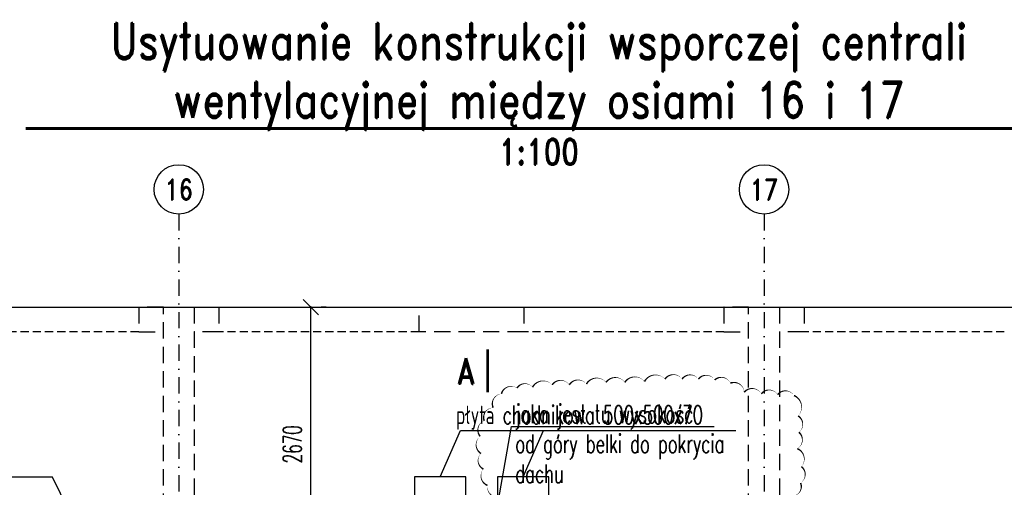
# Model space of a CAD drawing. Header units: millimetres. Extents: x -228255 to 14536, y -140109 to 119945.
# Tile 109 of 123: x -143403 to -133814, y 85966 to 90515. Entities that reach past the tile are written whole.
import ezdxf
from ezdxf.enums import TextEntityAlignment as Align

# ---------------------------------------------------------------- set-up
doc = ezdxf.new("R2010")
doc.units = ezdxf.units.MM
doc.header["$LTSCALE"] = 2.5
for name, pattern in [('DASHDOT', [25.4, 12.7, -6.35, 0, -6.35]), ('DASHED', [19.05, 12.7, -6.35]), ('DASHED2', [9.525, 6.35, -3.175])]:
    doc.linetypes.add(name, pattern=pattern)
for name, color, linetype in [('Gruba', 6, 'Continuous'), ('Nadproza', 202, 'DASHED2'), ('Nr_dzwigar', 42, 'Continuous'), ('Opis_osi', 7, 'Continuous'), ('Osie', 134, 'DASHDOT'), ('Sciany_nosne', 2, 'DASHED'), ('Uwagi', 10, 'Continuous'), ('Widok', 8, 'Continuous'), ('Wymiary', 86, 'Continuous')]:
    doc.layers.add(name, color=color, linetype=linetype)
doc.styles.add('Romans', font='romans.shx', dxfattribs={"width": 0.6})
doc.styles.get("Standard").update_dxf_attribs({"font": 'romans.shx', "width": 0.65})
doc.styles.add('style1', font='romand.shx', dxfattribs={"width": 0.8})
doc.dimstyles.new('Skala_100', dxfattribs={"dimtxt": 180, "dimasz": 150, "dimexe": 100, "dimexo": 200, "dimgap": 90, "dimtad": 1, "dimdec": 0, "dimrnd": 1, "dimdsep": 46, "dimtxsty": 'Romans', "dimblk": 'OBLIQUE', "dimcen": 0, "dimdle": 10, "dimclrd": 256, "dimclre": 256, "dimclrt": 31, "dimadec": 0, "dimazin": 0, "dimtfac": 1, "dimtdec": 0, "dimtix": 1, "dimtmove": 2, "dimatfit": 0, "dimfxl": 1, "dimtolj": 1, "dimtzin": 0, "dimlwd": -1, "dimlwe": -1, "dimarcsym": 0})

# ---------------------------------------------------------------- blocks, each defined once
blk = doc.blocks.new('Os_centrum')
at = {"color": 7}
blk.add_circle((0, 0), 30, dxfattribs=at)
at = {"color": 31, "style": 'style1', "width": 0.8}
blk.add_attdef('222', text='', height=25, dxfattribs=at).set_placement((0, 0), align=Align.MIDDLE)
blk = doc.blocks.new('_Oblique')
at = {"color": 0, "linetype": 'ByBlock', "lineweight": -2}
blk.add_line((-0.5, -0.5), (0.5, 0.5), dxfattribs=at)
blk = doc.blocks.new('*D469')
at = {"layer": 'Defpoints', "color": 0, "ltscale": 0.5, "transparency": 16777216}
for p in [(-140617.5, 87719.2), (-140567.5, 87719.2), (-140694.2, 85049.6)]:
    blk.add_point(p, dxfattribs=at)
at = {"layer": 'Wymiary', "ltscale": 0.5, "transparency": 16777216}
for p, q in [((-140567.5, 85039.6), (-140567.5, 87729.2)), ((-140417.5, 87719.2), (-140467.5, 87719.2)), ((-140494.2, 85049.6), (-140467.5, 85049.6))]:
    blk.add_line(p, q, dxfattribs=at)
at = {"layer": 'Wymiary', "ltscale": 0.5, "transparency": 16777216, "xscale": 150, "yscale": 150, "zscale": 150}
for p, rotation in [((-140567.5, 87719.2), 90), ((-140567.5, 85049.6), 270)]:
    blk.add_blockref('_Oblique', p, dxfattribs=dict(at, rotation=rotation))
at = {"layer": 'Wymiary', "color": 31, "ltscale": 0.5, "transparency": 16777216, "insert": (-140747.5, 86384.4), "char_height": 180, "attachment_point": 5, "rotation": 90, "style": 'Romans'}
blk.add_mtext('\\A1;2670', dxfattribs=at)

msp = doc.modelspace()

# ---------------------------------------------------------------- linework, layer by layer
at = {"layer": 'Gruba'}
for points, const_width in [([(-143346.34, 89455.07), (-133346.34, 89455.07)], 30), ([(-138845.68, 87306.85), (-138845.68, 86890.19)], 25)]:
    msp.add_lwpolyline(points, dxfattribs=dict(at, const_width=const_width))
at = {"layer": 'Nadproza', "ltscale": 5}
for p, q in [((-144193.7, 87719.24), (-142243.7, 87719.24)), ((-141463.7, 87719.24), (-139513.7, 87719.24)), ((-138493.7, 87719.24), (-136543.7, 87719.24)), ((-135763.7, 87719.24), (-133813.7, 87719.24)), ((-142243.7, 87479.24), (-144193.7, 87479.24)), ((-139513.7, 87479.24), (-141463.7, 87479.24)), ((-136543.7, 87479.24), (-138493.7, 87479.24)), ((-133813.7, 87479.24), (-135763.7, 87479.24))]:
    msp.add_line(p, q, dxfattribs=at)
at = {"layer": 'Nr_dzwigar', "ltscale": 0.5}
for p, q in [((-139308.7, 86067.17), (-139110.67, 86520.09)), ((-139110.67, 86520.09), (-136429.86, 86520.09)), ((-138498.7, 86067.17), (-138300.67, 86520.09))]:
    msp.add_line(p, q, dxfattribs=at)
at = {"layer": 'Osie', "ltscale": 5}
for p, q in [((-141853.7, 88623.95), (-141853.7, 71319.24)), ((-136153.7, 88623.95), (-136153.7, 71319.24))]:
    msp.add_line(p, q, dxfattribs=at)
at = {"layer": 'Sciany_nosne', "ltscale": 5}
for p, q in [((-142003.7, 87719.24), (-142243.7, 87719.24)), ((-142243.7, 87719.24), (-142243.7, 87479.24)), ((-142003.7, 81459.24), (-142003.7, 87719.24)), ((-142003.7, 87719.24), (-141703.7, 87719.24)), ((-141703.7, 87719.24), (-141703.7, 81459.24)), ((-141703.7, 87719.24), (-141463.7, 87719.24)), ((-141463.7, 87719.24), (-141463.7, 87479.24)), ((-139513.7, 87719.24), (-138493.7, 87719.24)), ((-139513.7, 87479.24), (-139513.7, 87719.24)), ((-138493.7, 87719.24), (-138493.7, 87479.24)), ((-136303.7, 87719.24), (-136543.7, 87719.24)), ((-136543.7, 87719.24), (-136543.7, 87479.24)), ((-136303.7, 81459.24), (-136303.7, 87719.24)), ((-136303.7, 87719.24), (-136003.7, 87719.24)), ((-136003.7, 87719.24), (-136003.7, 81459.24)), ((-136003.7, 87719.24), (-135763.7, 87719.24)), ((-135763.7, 87719.24), (-135763.7, 87479.24)), ((-142243.7, 87479.24), (-142003.7, 87479.24)), ((-141463.7, 87479.24), (-141703.7, 87479.24)), ((-138493.7, 87479.24), (-139513.7, 87479.24)), ((-136543.7, 87479.24), (-136303.7, 87479.24)), ((-135763.7, 87479.24), (-136003.7, 87479.24))]:
    msp.add_line(p, q, dxfattribs=at)
at = {"layer": 'Uwagi', "ltscale": 0.5}
for p, q in [((-143083.03, 86064.74), (-145161.68, 86064.74)), ((-142838.15, 85566.32), (-143083.03, 86064.74))]:
    msp.add_line(p, q, dxfattribs=at)
msp.add_lwpolyline([(-135877.67, 85880.72, 0, 15, 0.5205671), (-135798.07, 86008, 0, 15, 0.5205671), (-135798.07, 86008, 0, 15, 0.5205671), (-135790.11, 86167.1, 0, 15, 0.5205671), (-135790.11, 86167.1, 0, 15, 0.5205671), (-135829.91, 86342.11, 0, 15, 0.5205671), (-135829.91, 86342.11, 0, 15, 0.5205671), (-135813.99, 86501.22, 0, 15, 0.5205671), (-135813.99, 86501.22, 0, 15, 0.5205671), (-135821.95, 86660.32, 0, 15, 0.5205671), (-135821.95, 86660.32, 0, 15, 0.5205671), (-135861.75, 86859.2, 0, 15, 0.5205671), (-136020.95, 86867.15, 0, 15, 0.5205671), (-136020.95, 86867.15, 0, 15, 0.5205671), (-136180.15, 86875.11, 0, 15, 0.5205671), (-136180.15, 86875.11, 0, 15, 0.5205671), (-136347.31, 86891.02, 0, 15, 0.5205671), (-136347.31, 86891.02, 0, 15, 0.5205671), (-136482.63, 86978.52, 0, 15, 0.5205671), (-136482.63, 86978.52, 0, 15, 0.5205671), (-136633.86, 87010.34, 0, 15, 0.5205671), (-136633.86, 87010.34, 0, 15, 0.5205671), (-136793.06, 87018.3, 0, 15, 0.5205671), (-136793.06, 87018.3, 0, 15, 0.5205671), (-136952.26, 87018.3, 0, 15, 0.5205671), (-136952.26, 87018.3, 0, 15, 0.5205671), (-137119.42, 87018.3, 0, 15, 0.5205671), (-137119.42, 87018.3, 0, 15, 0.5205671), (-137318.42, 86994.43, 0, 15, 0.5205671), (-137318.42, 86994.43, 0, 15, 0.5205671), (-137509.45, 86986.48, 0, 15, 0.5205671), (-137509.45, 86986.48, 0, 15, 0.5205671), (-137692.53, 86986.48, 0, 15, 0.5205671), (-137692.53, 86986.48, 0, 15, 0.5205671), (-137883.57, 86970.57, 0, 15, 0.5205671), (-137883.57, 86970.57, 0, 15, 0.5205671), (-138050.73, 86962.61, 0, 15, 0.5205671), (-138050.73, 86962.61, 0, 15, 0.5205671), (-138217.88, 86962.61, 0, 15, 0.5205671), (-138217.88, 86962.61, 0, 15, 0.5205671), (-138408.92, 86938.75, 0, 15, 0.5205671), (-138408.92, 86938.75, 0, 15, 0.5205671), (-138560.16, 86930.79, 0, 15, 0.5205671), (-138560.16, 86930.79, 0, 15, 0.5205671), (-138711.4, 86875.11, 0, 15, 0.5205671), (-138711.4, 86875.11, 0, 15, 0.5205671), (-138791, 86739.87, 0, 15, 0.5205671), (-138791, 86739.87, 0, 15, 0.5205671), (-138878.56, 86612.59, 0, 15, 0.5205671), (-138878.56, 86612.59, 0, 15, 0.5205671), (-138918.36, 86461.44, 0, 15, 0.5205671), (-138918.36, 86461.44, 0, 15, 0.5205671), (-138910.4, 86294.38, 0, 15, 0.5205671), (-138910.4, 86294.38, 0, 15, 0.5205671), (-138886.52, 86143.23, 0, 15, 0.5205671), (-138886.52, 86143.23, 0, 15, 0.5205671), (-138846.72, 85984.13, 0, 15, 0.5205671), (-138846.72, 85984.13, 0, 15, 0.5205671), (-138735.28, 85872.76, 0, 15, 0.5205671)], format="xyseb", dxfattribs=at)
at = {"layer": 'Widok'}
msp.add_lwpolyline([(-147653.7, 87719.24), (-124603.7, 87719.24), (-124603.7, 73319.24), (-147653.7, 73319.24)], close=True, dxfattribs=at)
at = {"layer": 'Widok', "ltscale": 0.5}
for points in [[(-139558.7, 85567.17), (-139058.7, 85567.17), (-139058.7, 86067.17), (-139558.7, 86067.17)], [(-138748.7, 85567.17), (-138248.7, 85567.17), (-138248.7, 86067.17), (-138748.7, 86067.17)]]:
    msp.add_lwpolyline(points, close=True, dxfattribs=at)

# ---------------------------------------------------------------- block references
at = {"layer": 'Opis_osi', "ltscale": 5, "xscale": 8, "yscale": 8, "zscale": 8}
for p, values in [((-141853.7, 88863.95), {'222': '16'}), ((-136153.7, 88863.95), {'222': '17'})]:
    msp.add_blockref('Os_centrum', p, dxfattribs=at).add_auto_attribs(values)

# ---------------------------------------------------------------- texts
at = {"layer": 'Gruba', "style": 'style1', "width": 0.8}
for s, p in [('Usytuowanie konstrukcji wsporczej centrali', (-138346.34, 90025.07)), ('wentylacyjnej między osiami 16 i 17', (-138346.34, 89455.07))]:
    msp.add_text(s, height=350, dxfattribs=at).set_placement(p, align=Align.BOTTOM_CENTER)
msp.add_text('1:100', height=250, dxfattribs=at).set_placement((-138346.34, 89355.07), align=Align.TOP_CENTER)
msp.add_text('A', height=250, dxfattribs=at).set_placement((-138970.68, 87098.52), align=Align.MIDDLE_RIGHT)
at = {"layer": 'Nr_dzwigar', "ltscale": 0.5, "width": 0.65}
msp.add_text('płyta chodnikowa 500x500x70', height=180, dxfattribs=at).set_placement((-139153.33, 86580.11))
at = {"layer": 'Uwagi', "ltscale": 0.5, "width": 0.65}
for s, p in [('jaka jest tu wysokość', (-138575.27, 86591.08)), ('od góry belki do pokrycia', (-138575.27, 86299.65)), ('dachu', (-138575.27, 86008.22))]:
    msp.add_text(s, height=180, dxfattribs=at).set_placement(p)

# ---------------------------------------------------------------- dimensions: what is measured, and where the dimension line sits
at = {"layer": 'Wymiary', "ltscale": 0.5}
dim = msp.add_linear_dim(base=(-140567.47, 87719.24), p1=(-140694.18, 85049.65), p2=(-140617.54, 87719.24), angle=90, dimstyle='Skala_100', dxfattribs=at)
dim.commit()
dim.dimension.update_dxf_attribs({"geometry": '*D469', "text_midpoint": (-140747.47, 86384.45)})

# ---------------------------------------------------------------- leaders
at = {"layer": 'Uwagi', "ltscale": 0.5}
msp.add_leader([(-138842.26, 85260.65), (-138614.07, 86556.82), (-136639.56, 86556.82)], dimstyle='Skala_100', override={"dimgap": 90, "dimtad": 0}, dxfattribs=at)

doc.saveas('drawing.dxf')
